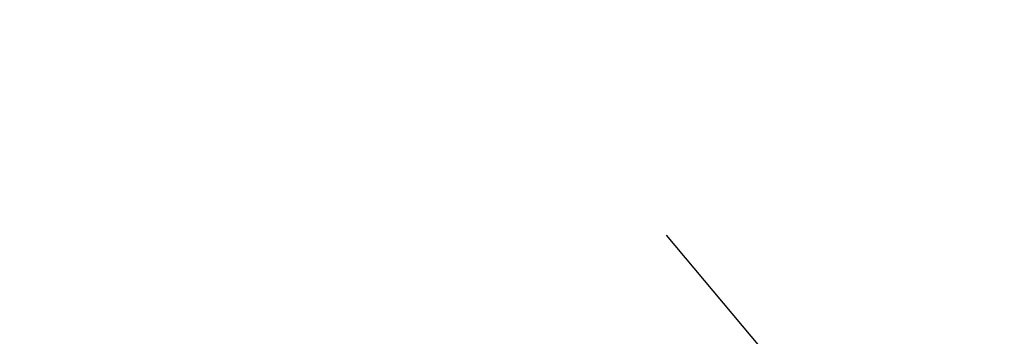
# Model space of a CAD drawing. Extents: x 0 to 363660, y 0 to 4201329.
# Tile 167 of 256: x 360220.733 to 360221.773, y 4200495.747 to 4200496.082. Entities that reach past the tile are written whole.
import ezdxf

# ---------------------------------------------------------------- set-up
doc = ezdxf.new("R2010")
doc.units = 0
doc.header["$LTSCALE"] = 0.5
doc.header["$MEASUREMENT"] = 0
doc.linetypes.add('Д_ТРОТ_ТРУБА', pattern=[3, 1.5, -1.5])
doc.layers.add('(025) Дорога', color=7, linetype='Continuous')
doc.layers.add('.', color=7, linetype='Continuous', lineweight=15)

# ---------------------------------------------------------------- blocks, each defined once
blk = doc.blocks.new('gergrgrre')
at = {"layer": '(025) Дорога', "linetype": 'Д_ТРОТ_ТРУБА', "flags": 128}
blk.add_lwpolyline([(360034.8587, 4200791.3921), (360036.7325, 4200790.5012), (360038.7612, 4200786.5526), (360042.5011, 4200778.4333), (360055.4916, 4200753.9879), (360078.8029, 4200711.4108), (360116.369, 4200649.9155), (360150.8, 4200586.24), (360165.6824, 4200563.025), (360179.515, 4200545.24), (360209.9892, 4200509.4609), (360265.27, 4200443.63), (360306.0262, 4200398.7781), (360384.5648, 4200319.7401), (360425.3665, 4200280.5922), (360454.0874, 4200253.7751), (360461.5963, 4200243.1673), (360473.3562, 4200225.7819), (360486.0723, 4200211.8331), (360495.2332, 4200201.2946)], dxfattribs=at)

msp = doc.modelspace()

# ---------------------------------------------------------------- hatches: boundary and pattern name
at = {"layer": '.', "ltscale": 0.149071}
h = msp.add_hatch(color=256, dxfattribs=at)
h.dxf.hatch_style = 1
h.set_gradient(color1=(255, 255, 255), tint=1)
h.paths.add_polyline_path([(359890.2408, 4200193.8911), (361190.2408, 4200193.8911), (361190.2408, 4201328.8911), (359890.2408, 4201328.8911)])
h.paths.add_polyline_path([(359905.2408, 4201313.8911), (361175.2408, 4201313.8911), (361175.2408, 4200208.8911), (359905.2408, 4200208.8911)], flags=16)

# ---------------------------------------------------------------- block references
at = {"linetype": 'Continuous'}
msp.add_blockref('gergrgrre', (0, 0), dxfattribs=at)

doc.saveas('drawing.dxf')
